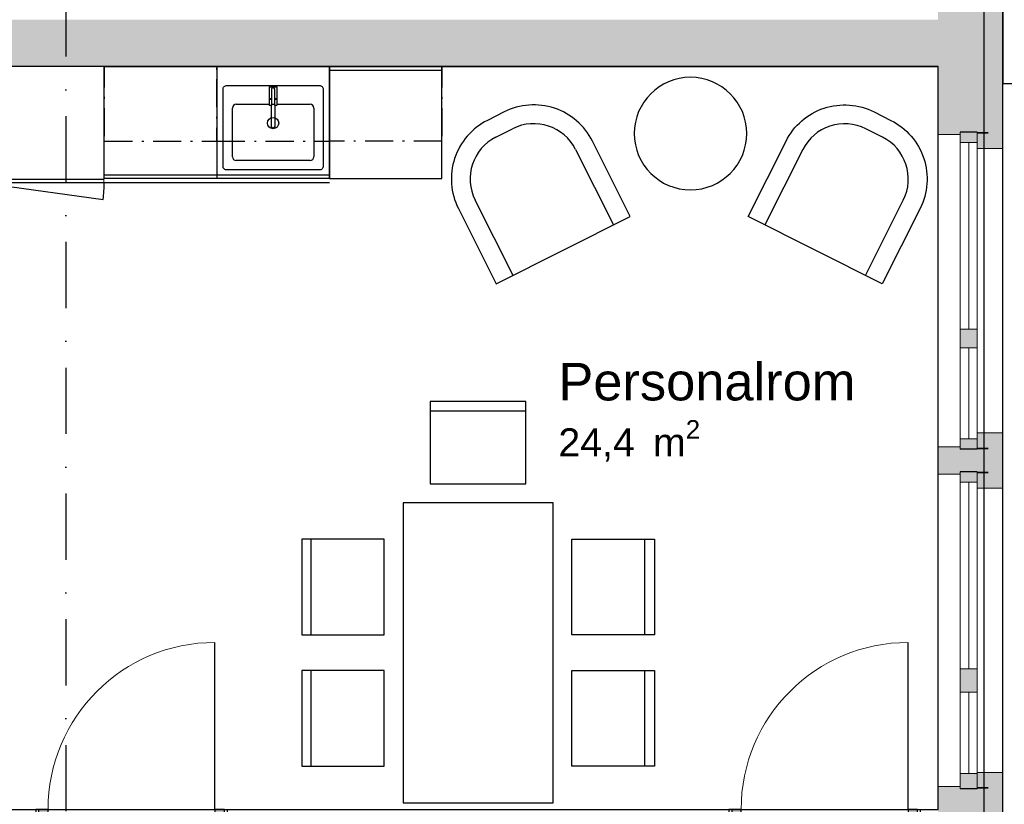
# Model space of a CAD drawing. Header units: millimetres. Extents: x 158466 to 263668, y 129175 to 189280.
# Tile 46 of 55: x 189203 to 194452, y 173186 to 177368. Entities that reach past the tile are written whole.
import ezdxf
from ezdxf.enums import TextEntityAlignment as Align

# ---------------------------------------------------------------- set-up
doc = ezdxf.new("R2010")
doc.units = ezdxf.units.MM
doc.header["$LTSCALE"] = 0.5
doc.header["$MEASUREMENT"] = 0
doc.set_wipeout_variables(frame=1)
for name, pattern in [('Over snittplan', [520, 300, -100, 20, -100]), ('PLINE', [0]), ('Prikk & stiplet', [1340.555525, 705.555534, -352.777767, 0, -282.222223]), ('Wipeout_Contour', [2000, 0, -2000])]:
    doc.linetypes.add(name, pattern=pattern)
for name, color, linetype in [('23-- Yttervegger (Skravur)(Nye konstruksjoner)', 7, 'Continuous'), ('23-- Yttervegger(Nye konstruksjoner)', 7, 'Continuous'), ('24-- Innervegger (Skravur)(Nye konstruksjoner)', 7, 'Continuous'), ('24-- Innervegger(Nye konstruksjoner)', 7, 'Continuous'), ('244- Vinduer_ dører_ foldevegger(Nye konstruksjoner)', 7, 'Continuous'), ('25-- Dekker(Nye konstruksjoner)', 7, 'Continuous'), ('252- Gulv på grunn_ bunnplate(Nye konstruksjoner)', 7, 'Continuous'), ('273- Kjøkkeninnredning (Skravur)(Nye konstruksjoner)', 7, 'Continuous'), ('273- Kjøkkeninnredning(Nye konstruksjoner)', 7, 'Continuous'), ('68-- Inventar (løst)(Nye konstruksjoner)', 7, 'Continuous'), ('852- Snittmarkør', 7, 'Continuous'), ('862- M___BTA(Nye konstruksjoner)', 7, 'Continuous'), ('862- M___BTA(Polylinje)(Nye konstruksjoner)', 7, 'Continuous'), ('862- M___BTA(Tekst)(Nye konstruksjoner)', 7, 'Continuous'), ('862- M___Nettoareal(Nye konstruksjoner)', 7, 'Continuous'), ('862- M___Nettoareal(Polylinje)(Nye konstruksjoner)', 7, 'Continuous'), ('862- M___Nettoareal(Tekst)(Nye konstruksjoner)', 7, 'Continuous')]:
    doc.layers.add(name, color=color, linetype=linetype)
for name, color, linetype, lineweight in [('234- Vinduer_ dører_ porter(Nye konstruksjoner)', 7, 'Continuous', 0), ('235- Utvendig kledning og overflate(Nye konstruksjoner)', 7, 'Continuous', 0), ('236- Innvendig kledning og overflate(Nye konstruksjoner)', 7, 'Continuous', 0)]:
    doc.layers.add(name, color=color, linetype=linetype, lineweight=lineweight)
doc.styles.add('GENERATED_STYLE_1', font='arial.ttf')

# ---------------------------------------------------------------- blocks, each defined once
blk = doc.blocks.new('BTA 1. etasje ca.__2_1', base_point=(161043, 155616.6))
at = {"layer": '862- M___BTA(Polylinje)(Nye konstruksjoner)', "linetype": 'PLINE', "flags": 128}
blk.add_lwpolyline([(176252.9, 165107.7), (184002.9, 165107.7), (184002.9, 163179.7), (182672.9, 163179.7), (182672.9, 154987.7), (198644.9, 154987.7), (198644.9, 163179.7), (196044.9, 163179.7), (196044.9, 165549.7), (194744.9, 165549.7), (194744.9, 171289.7), (194444.9, 171289.7), (194444.9, 183279.7), (186072.9, 183279.7), (186072.9, 180779.7), (184444.9, 180779.7), (184444.9, 181079.7), (176252.9, 181079.7)], close=True, dxfattribs=at)
at = {"layer": '862- M___BTA(Tekst)(Nye konstruksjoner)', "style": 'GENERATED_STYLE_1'}
for tag, height, p in [('DUMMY_861', 250, (162326.2, 155970.1)), ('ROOM_NAME', 250, (159759.8, 155913)), ('DUMMY_862', 200, (159759.8, 155577.3))]:
    blk.add_attdef(tag, text='', height=height, dxfattribs=at).set_placement(p, align=Align.TOP_LEFT)
blk = doc.blocks.new('BTA utvendig trapp_bod__5_1', base_point=(197647, 177380.6))
at = {"layer": '862- M___BTA(Polylinje)(Nye konstruksjoner)', "linetype": 'PLINE', "flags": 128}
blk.add_lwpolyline([(195744.9, 177027), (195744.9, 181587.7), (194444.9, 181587.7), (194444.9, 177027)], close=True, dxfattribs=at)
at = {"layer": '862- M___BTA(Tekst)(Nye konstruksjoner)', "style": 'GENERATED_STYLE_1'}
for tag, height, p in [('DUMMY_861', 250, (199426, 177734.1)), ('ROOM_NAME', 250, (195868, 177677)), ('DUMMY_862', 200, (195868, 177341.3))]:
    blk.add_attdef(tag, text='', height=height, dxfattribs=at).set_placement(p, align=Align.TOP_LEFT)
blk = doc.blocks.new('Personalrom_101_51_1', base_point=(190625.7, 178838.9))
at = {"layer": '862- M___Nettoareal(Polylinje)(Nye konstruksjoner)', "linetype": 'PLINE', "flags": 128}
blk.add_lwpolyline([(186918.9, 174693.7), (186918.9, 172618.7), (188818.9, 172618.7), (188818.9, 173158.7), (194098.9, 173158.7), (194098.9, 177118.7), (188993.9, 177118.7), (188993.9, 174693.7)], close=True, dxfattribs=at)
at = {"layer": '862- M___Nettoareal(Tekst)(Nye konstruksjoner)', "insert": (192074.6, 175233.7), "char_height": 150, "attachment_point": 1, "style": 'GENERATED_STYLE_1'}
blk.add_mtext('\\A1;{\\pql;\\pt0,24100;\\fArial|b0|i0|c0|p0;\\W1.000000;24,4\\fArial|b0|i0|c0|p0;\\W1.000000;\\A1{\\H.66x;\\S^  ;}\\fArial|b0|i0|c0|p0;\\W1.000000; m\\fArial|b0|i0|c0|p0;\\W1.000000;\\A1{\\H.66x;\\S2^  ;}}', dxfattribs=at)
at = {"layer": '862- M___Nettoareal(Tekst)(Nye konstruksjoner)', "style": 'GENERATED_STYLE_1'}
for tag, height, p in [('DUMMY_861', 200, (193629.5, 175584.4)), ('ROOM_NAME', 200, (192074.6, 175538.7)), ('DUMMY_862', 150, (192074.6, 175270.1))]:
    blk.add_attdef(tag, text='', height=height, dxfattribs=at).set_placement(p, align=Align.TOP_LEFT)
blk = doc.blocks.new('Dør[40]_1')
at = {"layer": '24-- Innervegger (Skravur)(Nye konstruksjoner)', "linetype": 'Continuous'}
for points in [[(192998.9, 173066.7), (193048.9, 173066.7), (193048.9, 173158.7), (192998.9, 173158.7)], [(193988.9, 173158.7), (193938.9, 173158.7), (193938.9, 173066.7), (193988.9, 173066.7)]]:
    blk.add_hatch(color=256, dxfattribs=at).paths.add_polyline_path(points)
at = {"layer": '234- Vinduer_ dører_ porter(Nye konstruksjoner)', "linetype": 'PLINE'}
blk.add_arc((193938.9, 173158.7), 890, 90, 180, dxfattribs=at)
at = {"layer": '244- Vinduer_ dører_ foldevegger(Nye konstruksjoner)', "linetype": 'PLINE'}
for p, q in [((193938.9, 173158.7), (193938.9, 174048.7)), ((192983.9, 173158.7), (194003.9, 173158.7)), ((192998.9, 173158.7), (192983.9, 173158.7)), ((192983.9, 173158.7), (192983.9, 173066.7)), ((192983.9, 173158.7), (192983.9, 173066.7)), ((192983.9, 173158.7), (192983.9, 173066.7)), ((193048.9, 173158.7), (192998.9, 173158.7)), ((192998.9, 173158.7), (192998.9, 173066.7)), ((193048.9, 173158.7), (193938.9, 173158.7)), ((193048.9, 173066.7), (193048.9, 173158.7)), ((193988.9, 173158.7), (193938.9, 173158.7)), ((193938.9, 173158.7), (193938.9, 173066.7)), ((193988.9, 173158.7), (194003.9, 173158.7)), ((193988.9, 173066.7), (193988.9, 173158.7)), ((194003.9, 173158.7), (194003.9, 173066.7)), ((194003.9, 173158.7), (194003.9, 173066.7)), ((194003.9, 173158.7), (194003.9, 173066.7)), ((192998.9, 173066.7), (192983.9, 173066.7)), ((192983.9, 173066.7), (192983.9, 172983.7)), ((192998.9, 173066.7), (193048.9, 173066.7)), ((193938.9, 173066.7), (193048.9, 173066.7)), ((193938.9, 173066.7), (193988.9, 173066.7)), ((193988.9, 173066.7), (194003.9, 173066.7)), ((194003.9, 173066.7), (194003.9, 172983.7)), ((192983.9, 172983.7), (194003.9, 172983.7))]:
    blk.add_line(p, q, dxfattribs=at)
blk = doc.blocks.new('Dør[41]_1')
at = {"layer": '24-- Innervegger (Skravur)(Nye konstruksjoner)', "linetype": 'Continuous'}
for points in [[(189303.9, 173066.7), (189353.9, 173066.7), (189353.9, 173158.7), (189303.9, 173158.7)], [(190293.9, 173158.7), (190243.9, 173158.7), (190243.9, 173066.7), (190293.9, 173066.7)]]:
    blk.add_hatch(color=256, dxfattribs=at).paths.add_polyline_path(points)
at = {"layer": '234- Vinduer_ dører_ porter(Nye konstruksjoner)', "linetype": 'PLINE'}
blk.add_arc((190243.9, 173158.7), 890, 90, 180, dxfattribs=at)
at = {"layer": '244- Vinduer_ dører_ foldevegger(Nye konstruksjoner)', "linetype": 'PLINE'}
for p, q in [((190243.9, 173158.7), (190243.9, 174048.7)), ((189288.9, 173158.7), (190308.9, 173158.7)), ((189303.9, 173158.7), (189288.9, 173158.7)), ((189288.9, 173158.7), (189288.9, 173066.7)), ((189288.9, 173158.7), (189288.9, 173066.7)), ((189288.9, 173158.7), (189288.9, 173066.7)), ((189353.9, 173158.7), (189303.9, 173158.7)), ((189303.9, 173158.7), (189303.9, 173066.7)), ((189353.9, 173158.7), (190243.9, 173158.7)), ((189353.9, 173066.7), (189353.9, 173158.7)), ((190293.9, 173158.7), (190243.9, 173158.7)), ((190243.9, 173158.7), (190243.9, 173066.7)), ((190293.9, 173158.7), (190308.9, 173158.7)), ((190293.9, 173066.7), (190293.9, 173158.7)), ((190308.9, 173158.7), (190308.9, 173066.7)), ((190308.9, 173158.7), (190308.9, 173066.7)), ((190308.9, 173158.7), (190308.9, 173066.7)), ((189303.9, 173066.7), (189288.9, 173066.7)), ((189288.9, 173066.7), (189288.9, 172983.7)), ((189303.9, 173066.7), (189353.9, 173066.7)), ((190243.9, 173066.7), (189353.9, 173066.7)), ((190243.9, 173066.7), (190293.9, 173066.7)), ((190293.9, 173066.7), (190308.9, 173066.7)), ((190308.9, 173066.7), (190308.9, 172983.7)), ((189288.9, 172983.7), (190308.9, 172983.7))]:
    blk.add_line(p, q, dxfattribs=at)
blk = doc.blocks.new('Vindu to-fags[24]_1')
at = {"layer": '23-- Yttervegger (Skravur)(Nye konstruksjoner)', "linetype": 'Continuous'}
for points in [[(194215.9, 174958.7), (194215.9, 174902.7), (194307.9, 174902.7), (194307.9, 174958.7)], [(194307.9, 173858.7), (194307.9, 173908.7), (194215.9, 173908.7), (194215.9, 173858.7)], [(194215.9, 173858.7), (194215.9, 173783.7), (194307.9, 173783.7), (194307.9, 173858.7)], [(194307.9, 173268.7), (194307.9, 173349.7), (194215.9, 173349.7), (194215.9, 173268.7)]]:
    blk.add_hatch(color=256, dxfattribs=at).paths.add_polyline_path(points)
at = {"layer": '234- Vinduer_ dører_ porter(Nye konstruksjoner)', "linetype": 'PLINE'}
for p, q in [((194215.9, 174958.7), (194215.9, 174902.7)), ((194307.9, 174902.7), (194307.9, 174958.7)), ((194098.9, 174945.7), (194098.9, 173281.7)), ((194215.9, 174902.7), (194307.9, 174902.7)), ((194215.9, 174902.7), (194215.9, 173908.7)), ((194261.9, 174902.7), (194261.9, 173908.7)), ((194307.9, 173908.7), (194307.9, 174902.7)), ((194444.9, 174871.7), (194444.9, 173355.7)), ((194307.9, 173908.7), (194215.9, 173908.7)), ((194215.9, 173908.7), (194215.9, 173858.7)), ((194307.9, 173858.7), (194307.9, 173908.7)), ((194215.9, 173858.7), (194215.9, 173783.7)), ((194307.9, 173783.7), (194307.9, 173858.7)), ((194215.9, 173783.7), (194307.9, 173783.7)), ((194215.9, 173783.7), (194215.9, 173349.7)), ((194261.9, 173783.7), (194261.9, 173349.7)), ((194307.9, 173349.7), (194307.9, 173783.7)), ((194307.9, 173349.7), (194215.9, 173349.7)), ((194215.9, 173349.7), (194215.9, 173268.7)), ((194307.9, 173268.7), (194307.9, 173349.7))]:
    blk.add_line(p, q, dxfattribs=at)
at = {"layer": '235- Utvendig kledning og overflate(Nye konstruksjoner)', "linetype": 'PLINE'}
for p, q in [((194444.9, 174958.7), (194444.9, 174871.7)), ((194307.9, 174871.7), (194444.9, 174871.7)), ((194307.9, 173355.7), (194444.9, 173355.7)), ((194444.9, 173268.7), (194444.9, 173355.7))]:
    blk.add_line(p, q, dxfattribs=at)
at = {"layer": '236- Innvendig kledning og overflate(Nye konstruksjoner)', "linetype": 'PLINE'}
for p, q in [((194098.9, 174958.7), (194098.9, 174945.7)), ((194215.9, 174945.7), (194098.9, 174945.7)), ((194098.9, 173268.7), (194098.9, 173281.7)), ((194215.9, 173281.7), (194098.9, 173281.7))]:
    blk.add_line(p, q, dxfattribs=at)
at = {"layer": '244- Vinduer_ dører_ foldevegger(Nye konstruksjoner)', "linetype": 'PLINE'}
for p, q in [((194307.9, 174958.7), (194215.9, 174958.7)), ((194307.9, 174958.7), (194215.9, 174958.7)), ((194307.9, 173268.7), (194215.9, 173268.7)), ((194307.9, 173268.7), (194215.9, 173268.7))]:
    blk.add_line(p, q, dxfattribs=at)
blk = doc.blocks.new('Vindu to-fags[26]_1')
at = {"layer": '23-- Yttervegger (Skravur)(Nye konstruksjoner)', "linetype": 'Continuous'}
for points in [[(194307.9, 176768.7), (194215.9, 176768.7), (194215.9, 176712.7), (194307.9, 176712.7)], [(194215.9, 175668.7), (194307.9, 175668.7), (194307.9, 175718.7), (194215.9, 175718.7)], [(194307.9, 175668.7), (194215.9, 175668.7), (194215.9, 175618.7), (194307.9, 175618.7)], [(194215.9, 175078.7), (194307.9, 175078.7), (194307.9, 175134.7), (194215.9, 175134.7)]]:
    blk.add_hatch(color=256, dxfattribs=at).paths.add_polyline_path(points)
at = {"layer": '234- Vinduer_ dører_ porter(Nye konstruksjoner)', "linetype": 'PLINE'}
for p, q in [((194098.9, 176755.7), (194098.9, 175091.7)), ((194215.9, 176712.7), (194215.9, 176768.7)), ((194307.9, 176768.7), (194307.9, 176712.7)), ((194307.9, 176712.7), (194215.9, 176712.7)), ((194215.9, 175718.7), (194215.9, 176712.7)), ((194261.9, 176712.7), (194261.9, 175718.7)), ((194307.9, 176712.7), (194307.9, 175718.7)), ((194444.9, 176681.7), (194444.9, 175165.7)), ((194215.9, 175668.7), (194215.9, 175718.7)), ((194215.9, 175718.7), (194307.9, 175718.7)), ((194307.9, 175718.7), (194307.9, 175668.7)), ((194215.9, 175618.7), (194215.9, 175668.7)), ((194307.9, 175668.7), (194307.9, 175618.7)), ((194307.9, 175618.7), (194215.9, 175618.7)), ((194215.9, 175134.7), (194215.9, 175618.7)), ((194261.9, 175618.7), (194261.9, 175134.7)), ((194307.9, 175618.7), (194307.9, 175134.7)), ((194215.9, 175078.7), (194215.9, 175134.7)), ((194215.9, 175134.7), (194307.9, 175134.7)), ((194307.9, 175134.7), (194307.9, 175078.7))]:
    blk.add_line(p, q, dxfattribs=at)
at = {"layer": '235- Utvendig kledning og overflate(Nye konstruksjoner)', "linetype": 'PLINE'}
for p, q in [((194444.9, 176768.7), (194444.9, 176681.7)), ((194307.9, 176681.7), (194444.9, 176681.7)), ((194307.9, 175165.7), (194444.9, 175165.7)), ((194444.9, 175078.7), (194444.9, 175165.7))]:
    blk.add_line(p, q, dxfattribs=at)
at = {"layer": '236- Innvendig kledning og overflate(Nye konstruksjoner)', "linetype": 'PLINE'}
for p, q in [((194098.9, 176768.7), (194098.9, 176755.7)), ((194215.9, 176755.7), (194098.9, 176755.7)), ((194098.9, 175078.7), (194098.9, 175091.7)), ((194215.9, 175091.7), (194098.9, 175091.7))]:
    blk.add_line(p, q, dxfattribs=at)
at = {"layer": '244- Vinduer_ dører_ foldevegger(Nye konstruksjoner)', "linetype": 'PLINE'}
for p, q in [((194307.9, 176768.7), (194215.9, 176768.7)), ((194307.9, 176768.7), (194215.9, 176768.7)), ((194307.9, 175078.7), (194215.9, 175078.7)), ((194307.9, 175078.7), (194215.9, 175078.7))]:
    blk.add_line(p, q, dxfattribs=at)
blk = doc.blocks.new('Sofastol 04[61]_1', base_point=(191743.6, 175959.4))
at = {"layer": '68-- Inventar (løst)(Nye konstruksjoner)', "linetype": 'PLINE'}
for p, q in [((191741.6, 176742), (191830.9, 176786.9)), ((192166.6, 176676), (192368.9, 176274)), ((191832.9, 176004.3), (191630.6, 176406.3))]:
    blk.add_line(p, q, dxfattribs=at)
at = {"layer": '68-- Inventar (løst)(Nye konstruksjoner)', "linetype": 'PLINE', "flags": 128}
blk.add_lwpolyline([(191743.6, 175959.4), (192458.2, 176318.9), (192256, 176720.9, 0.414214), (191786, 176876.3), (191696.7, 176831.3, 0.414214), (191541.3, 176361.4)], format="xyb", close=True, dxfattribs=at)
at = {"layer": '68-- Inventar (løst)(Nye konstruksjoner)', "linetype": 'PLINE'}
for centre, start, end in [((191943.3, 176563.6), 26.7093, 116.7093), ((191854, 176518.7), 116.7093, 206.7093)]:
    blk.add_arc(centre, 250, start, end, dxfattribs=at)
blk = doc.blocks.new('Sofastol 04[62]_1', base_point=(193800.5, 175959.4))
at = {"layer": '68-- Inventar (løst)(Nye konstruksjoner)', "linetype": 'PLINE'}
for p, q in [((193802.5, 176742), (193713.2, 176786.9)), ((193377.5, 176676), (193175.2, 176274)), ((193711.2, 176004.3), (193913.4, 176406.3))]:
    blk.add_line(p, q, dxfattribs=at)
at = {"layer": '68-- Inventar (løst)(Nye konstruksjoner)', "linetype": 'PLINE', "flags": 128}
blk.add_lwpolyline([(193800.5, 175959.4), (193085.9, 176318.9), (193288.1, 176720.9, -0.414214), (193758.1, 176876.3), (193847.4, 176831.3, -0.414214), (194002.8, 176361.4)], format="xyb", close=True, dxfattribs=at)
at = {"layer": '68-- Inventar (løst)(Nye konstruksjoner)', "linetype": 'PLINE'}
for centre, start, end in [((193600.8, 176563.6), 63.2907, 153.2907), ((193690.1, 176518.7), 333.2907, 63.2907)]:
    blk.add_arc(centre, 250, start, end, dxfattribs=at)
blk = doc.blocks.new('Underskap[100]_1', base_point=(190853.9, 177118.7))
at = {"linetype": 'Wipeout_Contour', "ltscale": 1039785.940937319}
blk.add_wipeout([(190853.9, 176498.7), (190853.9, 177118.7), (190253.9, 177118.7), (190253.9, 176498.7)], dxfattribs=at).dxf.layer = '273- Kjøkkeninnredning (Skravur)(Nye konstruksjoner)'
at = {"layer": '273- Kjøkkeninnredning(Nye konstruksjoner)', "linetype": 'PLINE'}
for p, q in [((190253.9, 176520.7), (190253.9, 177118.7)), ((190253.9, 177118.7), (190853.9, 177118.7)), ((190253.9, 177118.7), (190853.9, 177118.7)), ((190853.9, 177118.7), (190853.9, 176520.7)), ((190853.9, 176538.7), (190253.9, 176538.7)), ((190853.9, 176520.7), (190253.9, 176520.7)), ((190853.9, 176498.7), (190253.9, 176498.7))]:
    blk.add_line(p, q, dxfattribs=at)
at = {"linetype": 'Wipeout_Contour', "ltscale": 5198697.861520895}
blk.add_wipeout([(190800.8, 176566.7), (190800.8, 176566.7), (190815, 176572.6), (190820.8, 176586.7), (190820.8, 176586.7), (190820.8, 176996.7), (190820.8, 176996.7), (190815, 177010.9), (190800.8, 177016.7), (190800.8, 177016.7), (190306.9, 177016.7), (190306.9, 177016.7), (190292.8, 177010.9), (190286.9, 176996.7), (190286.9, 176996.7), (190286.9, 176586.7), (190286.9, 176586.7), (190292.8, 176572.6), (190306.9, 176566.7), (190306.9, 176566.7)], dxfattribs=at).dxf.layer = '273- Kjøkkeninnredning (Skravur)(Nye konstruksjoner)'
at = {"layer": '273- Kjøkkeninnredning(Nye konstruksjoner)', "linetype": 'PLINE'}
for p, q in [((190336.9, 176636.7), (190336.9, 176896.7)), ((190356.9, 176916.7), (190750.8, 176916.7)), ((190770.8, 176896.7), (190770.8, 176636.7)), ((190750.8, 176616.7), (190356.9, 176616.7))]:
    blk.add_line(p, q, dxfattribs=at)
at = {"layer": '273- Kjøkkeninnredning(Nye konstruksjoner)', "linetype": 'PLINE', "flags": 128}
for points in [[(190800.8, 176566.7), (190306.9, 176566.7, -0.414214), (190286.9, 176586.7), (190286.9, 176996.7, -0.414214), (190306.9, 177016.7), (190800.8, 177016.7, -0.414214), (190820.8, 176996.7), (190820.8, 176586.7, -0.414214)], [(190562.9, 176798.8, -1), (190544.9, 176798.9), (190544.9, 176996.7, -1), (190562.9, 176996.7)]]:
    blk.add_lwpolyline(points, format="xyb", close=True, dxfattribs=at)
at = {"layer": '273- Kjøkkeninnredning(Nye konstruksjoner)', "linetype": 'PLINE'}
blk.add_circle((190553.9, 176816.7), 30, dxfattribs=at)
for centre, start, end in [((190356.9, 176896.7), 90, 180), ((190750.8, 176896.7), 0, 90), ((190356.9, 176636.7), 180, 270), ((190750.8, 176636.7), 270, 0)]:
    blk.add_arc(centre, 20, start, end, dxfattribs=at)
at = {"linetype": 'Wipeout_Contour', "ltscale": 3380861.272944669}
blk.add_wipeout([(190573.8, 176945.7), (190573.8, 177010.7), (190533.9, 177010.7), (190533.9, 176945.7), (190544.9, 176945.7), (190544.9, 176996.7), (190544.9, 176996.7), (190547.5, 177003.1), (190553.9, 177005.7), (190560.2, 177003.1), (190562.9, 176996.7), (190562.9, 176996.7), (190562.9, 176945.7)], dxfattribs=at).dxf.layer = '273- Kjøkkeninnredning (Skravur)(Nye konstruksjoner)'
at = {"layer": '273- Kjøkkeninnredning(Nye konstruksjoner)', "linetype": 'PLINE', "flags": 128}
blk.add_lwpolyline([(190573.8, 176945.7), (190562.9, 176945.7), (190562.9, 176996.7, 1), (190544.9, 176996.7), (190544.9, 176945.7), (190533.9, 176945.7), (190533.9, 177010.7), (190573.8, 177010.7)], format="xyb", close=True, dxfattribs=at)
at = {"linetype": 'Wipeout_Contour', "ltscale": 1040149.914474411}
blk.add_wipeout([(190573.6, 176909.7), (190573.6, 176944.7), (190562.9, 176944.7), (190562.9, 176909.7)], dxfattribs=at).dxf.layer = '273- Kjøkkeninnredning (Skravur)(Nye konstruksjoner)'
at = {"layer": '273- Kjøkkeninnredning(Nye konstruksjoner)', "linetype": 'PLINE', "flags": 128}
blk.add_lwpolyline([(190573.6, 176909.7), (190562.9, 176909.7), (190562.9, 176944.7), (190573.6, 176944.7)], close=True, dxfattribs=at)
at = {"linetype": 'Wipeout_Contour', "ltscale": 1040065.797605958}
blk.add_wipeout([(190534.2, 176909.7), (190544.9, 176909.7), (190544.9, 176944.7), (190534.2, 176944.7)], dxfattribs=at).dxf.layer = '273- Kjøkkeninnredning (Skravur)(Nye konstruksjoner)'
at = {"layer": '273- Kjøkkeninnredning(Nye konstruksjoner)', "linetype": 'PLINE', "flags": 128}
blk.add_lwpolyline([(190534.2, 176909.7), (190534.2, 176944.7), (190544.9, 176944.7), (190544.9, 176909.7)], close=True, dxfattribs=at)
blk = doc.blocks.new('Høyskap[101]_1', base_point=(188993.9, 177118.7))
at = {"linetype": 'Wipeout_Contour', "ltscale": 1036187.53219784}
blk.add_wipeout([(188993.9, 176500.7), (189653.9, 176500.7), (189653.9, 177118.7), (188993.9, 177118.7)], dxfattribs=at).dxf.layer = '273- Kjøkkeninnredning (Skravur)(Nye konstruksjoner)'
at = {"layer": '273- Kjøkkeninnredning(Nye konstruksjoner)', "linetype": 'PLINE'}
for p, q in [((189053.9, 177118.7), (189053.9, 176518.7)), ((188993.9, 176500.7), (189647.6, 176409.9)), ((189053.9, 176518.7), (189653.9, 176518.7))]:
    blk.add_line(p, q, dxfattribs=at)
at = {"layer": '273- Kjøkkeninnredning(Nye konstruksjoner)', "linetype": 'PLINE', "flags": 128}
blk.add_lwpolyline([(188993.9, 176500.7), (189653.9, 176500.7), (189653.9, 177118.7), (188993.9, 177118.7)], close=True, dxfattribs=at)
at = {"layer": '273- Kjøkkeninnredning(Nye konstruksjoner)', "linetype": 'PLINE'}
blk.add_arc((188993.9, 176500.7), 660, 352.0996, 0, dxfattribs=at)
blk = doc.blocks.new('Underskap[102]_1', base_point=(190253.9, 177118.7))
at = {"linetype": 'Wipeout_Contour', "ltscale": 1038027.903510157}
blk.add_wipeout([(190253.9, 176498.7), (190253.9, 177118.7), (189653.9, 177118.7), (189653.9, 176498.7)], dxfattribs=at).dxf.layer = '273- Kjøkkeninnredning (Skravur)(Nye konstruksjoner)'
at = {"layer": '273- Kjøkkeninnredning(Nye konstruksjoner)', "linetype": 'PLINE'}
for p, q in [((189653.9, 176520.7), (189653.9, 177118.7)), ((189653.9, 177118.7), (190253.9, 177118.7)), ((189653.9, 177118.7), (190253.9, 177118.7)), ((190253.9, 177118.7), (190253.9, 176520.7)), ((190253.9, 176538.7), (189653.9, 176538.7)), ((190253.9, 176520.7), (189653.9, 176520.7)), ((190253.9, 176498.7), (189653.9, 176498.7))]:
    blk.add_line(p, q, dxfattribs=at)
blk = doc.blocks.new('Bord rundt 01[103]_1', base_point=(192778.9, 176760.9))
at = {"layer": '68-- Inventar (løst)(Nye konstruksjoner)', "linetype": 'PLINE', "flags": 128}
blk.add_lwpolyline([(192478.9, 176760.9, 1), (193078.9, 176760.9, 1)], format="xyb", close=True, dxfattribs=at)
blk = doc.blocks.new('Bord rektangulært 01[104]_1', base_point=(191246.4, 174793.7))
at = {"layer": '68-- Inventar (løst)(Nye konstruksjoner)', "linetype": 'PLINE', "flags": 128}
blk.add_lwpolyline([(191246.4, 174793.7), (191246.4, 173193.7), (192046.4, 173193.7), (192046.4, 174793.7)], close=True, dxfattribs=at)
blk = doc.blocks.new('Stol 10[105]_1', base_point=(190706.4, 174088.7))
at = {"layer": '68-- Inventar (løst)(Nye konstruksjoner)', "linetype": 'PLINE'}
blk.add_line((190756.4, 174088.7), (190756.4, 174598.7), dxfattribs=at)
at = {"layer": '68-- Inventar (løst)(Nye konstruksjoner)', "linetype": 'PLINE', "flags": 128}
blk.add_lwpolyline([(191146.4, 174088.7), (191146.4, 174598.7), (190706.4, 174598.7), (190706.4, 174088.7)], close=True, dxfattribs=at)
blk = doc.blocks.new('Stol 10[106]_1', base_point=(190706.4, 173388.7))
at = {"layer": '68-- Inventar (løst)(Nye konstruksjoner)', "linetype": 'PLINE'}
blk.add_line((190756.4, 173388.7), (190756.4, 173898.7), dxfattribs=at)
at = {"layer": '68-- Inventar (løst)(Nye konstruksjoner)', "linetype": 'PLINE', "flags": 128}
blk.add_lwpolyline([(191146.4, 173388.7), (191146.4, 173898.7), (190706.4, 173898.7), (190706.4, 173388.7)], close=True, dxfattribs=at)
blk = doc.blocks.new('Stol 10[107]_1', base_point=(192586.4, 174088.7))
at = {"layer": '68-- Inventar (løst)(Nye konstruksjoner)', "linetype": 'PLINE'}
blk.add_line((192536.4, 174088.7), (192536.4, 174598.7), dxfattribs=at)
at = {"layer": '68-- Inventar (løst)(Nye konstruksjoner)', "linetype": 'PLINE', "flags": 128}
blk.add_lwpolyline([(192146.4, 174088.7), (192146.4, 174598.7), (192586.4, 174598.7), (192586.4, 174088.7)], close=True, dxfattribs=at)
blk = doc.blocks.new('Stol 10[108]_1', base_point=(192586.4, 173388.7))
at = {"layer": '68-- Inventar (løst)(Nye konstruksjoner)', "linetype": 'PLINE'}
blk.add_line((192536.4, 173388.7), (192536.4, 173898.7), dxfattribs=at)
at = {"layer": '68-- Inventar (løst)(Nye konstruksjoner)', "linetype": 'PLINE', "flags": 128}
blk.add_lwpolyline([(192146.4, 173388.7), (192146.4, 173898.7), (192586.4, 173898.7), (192586.4, 173388.7)], close=True, dxfattribs=at)
blk = doc.blocks.new('Stol 10[109]_1', base_point=(191391.4, 175333.7))
at = {"layer": '68-- Inventar (løst)(Nye konstruksjoner)', "linetype": 'PLINE'}
blk.add_line((191391.4, 175283.7), (191901.4, 175283.7), dxfattribs=at)
at = {"layer": '68-- Inventar (løst)(Nye konstruksjoner)', "linetype": 'PLINE', "flags": 128}
blk.add_lwpolyline([(191391.4, 174893.7), (191901.4, 174893.7), (191901.4, 175333.7), (191391.4, 175333.7)], close=True, dxfattribs=at)
blk = doc.blocks.new('Oppvaskmaskin integrert[112]_1', base_point=(190853.9, 176520.7))
at = {"layer": '273- Kjøkkeninnredning(Nye konstruksjoner)', "linetype": 'PLINE'}
for p, q in [((190853.9, 177118.7), (191453.9, 177118.7)), ((190853.9, 176520.7), (190853.9, 177118.7)), ((191453.9, 176520.7), (191453.9, 177118.7)), ((190853.9, 177098.7), (191453.9, 177098.7)), ((190853.9, 176520.7), (191453.9, 176520.7))]:
    blk.add_line(p, q, dxfattribs=at)
blk = doc.blocks.new('Overskap[219]_1', base_point=(189653.9, 177118.7))
at = {"layer": '273- Kjøkkeninnredning(Nye konstruksjoner)', "linetype": 'Over snittplan', "flags": 128}
blk.add_lwpolyline([(189653.9, 176720.7), (190253.9, 176720.7), (190253.9, 177118.7), (189653.9, 177118.7)], close=True, dxfattribs=at)
blk = doc.blocks.new('Overskap[220]_1', base_point=(190253.9, 177118.7))
at = {"layer": '273- Kjøkkeninnredning(Nye konstruksjoner)', "linetype": 'Over snittplan', "flags": 128}
blk.add_lwpolyline([(190253.9, 176720.7), (190853.9, 176720.7), (190853.9, 177118.7), (190253.9, 177118.7)], close=True, dxfattribs=at)
blk = doc.blocks.new('Overskap[221]_1', base_point=(191453.9, 177118.7))
at = {"layer": '273- Kjøkkeninnredning(Nye konstruksjoner)', "linetype": 'Over snittplan', "flags": 128}
blk.add_lwpolyline([(191453.9, 176720.7), (190853.9, 176720.7), (190853.9, 177118.7), (191453.9, 177118.7)], close=True, dxfattribs=at)

msp = doc.modelspace()

# ---------------------------------------------------------------- hatches: boundary and pattern name
at = {"layer": '23-- Yttervegger (Skravur)(Nye konstruksjoner)', "linetype": 'Continuous'}
for points in [[(194098.9, 176768.7), (194111.9, 176768.7), (194111.9, 182033.7), (194098.9, 182033.7)], [(194159.9, 182033.7), (194111.9, 182033.7), (194111.9, 176768.7), (194159.9, 176768.7)], [(194215.9, 182033.7), (194159.9, 182033.7), (194159.9, 176768.7), (194215.9, 176768.7), (194307.9, 176768.7), (194357.9, 176768.7), (194357.9, 182033.7), (194307.9, 182033.7)], [(194366.9, 182033.7), (194357.9, 182033.7), (194357.9, 176768.7), (194366.9, 176768.7)], [(194366.9, 182033.7), (194366.9, 176768.7), (194389.9, 176768.7), (194389.9, 182033.7)], [(194425.9, 182033.7), (194389.9, 182033.7), (194389.9, 176768.7), (194425.9, 176768.7)], [(194425.9, 176768.7), (194444.9, 176768.7), (194444.9, 182033.7), (194425.9, 182033.7)], [(194098.9, 176768.7), (194098.9, 176755.7), (194215.9, 176755.7), (194215.9, 176768.7), (194111.9, 176768.7)], [(194366.9, 176759.7), (194366.9, 176768.7), (194357.9, 176768.7), (194307.9, 176768.7), (194307.9, 176759.7)], [(194389.9, 176736.7), (194389.9, 176768.7), (194366.9, 176768.7), (194366.9, 176759.7), (194307.9, 176759.7), (194307.9, 176736.7)], [(194425.9, 176700.7), (194425.9, 176768.7), (194389.9, 176768.7), (194389.9, 176736.7), (194307.9, 176736.7), (194307.9, 176700.7)], [(194444.9, 176681.7), (194444.9, 176768.7), (194425.9, 176768.7), (194425.9, 176700.7), (194307.9, 176700.7), (194307.9, 176681.7)], [(194444.9, 175078.7), (194444.9, 175165.7), (194307.9, 175165.7), (194307.9, 175146.7), (194425.9, 175146.7), (194425.9, 175078.7)], [(194425.9, 175078.7), (194425.9, 175146.7), (194307.9, 175146.7), (194307.9, 175110.7), (194389.9, 175110.7), (194389.9, 175078.7)], [(194389.9, 175078.7), (194389.9, 175110.7), (194307.9, 175110.7), (194307.9, 175087.7), (194366.9, 175087.7), (194366.9, 175078.7)], [(194098.9, 175091.7), (194098.9, 175078.7), (194111.9, 175078.7), (194215.9, 175078.7), (194215.9, 175091.7)], [(194098.9, 174958.7), (194111.9, 174958.7), (194111.9, 175078.7), (194098.9, 175078.7)], [(194111.9, 174958.7), (194159.9, 174958.7), (194159.9, 175078.7), (194111.9, 175078.7)], [(194215.9, 175078.7), (194159.9, 175078.7), (194159.9, 174958.7), (194215.9, 174958.7), (194307.9, 174958.7), (194357.9, 174958.7), (194357.9, 175078.7), (194307.9, 175078.7)], [(194366.9, 175078.7), (194366.9, 175087.7), (194307.9, 175087.7), (194307.9, 175078.7), (194357.9, 175078.7)], [(194357.9, 175078.7), (194357.9, 174958.7), (194366.9, 174958.7), (194366.9, 175078.7)], [(194366.9, 174958.7), (194389.9, 174958.7), (194389.9, 175078.7), (194366.9, 175078.7)], [(194425.9, 175078.7), (194389.9, 175078.7), (194389.9, 174958.7), (194425.9, 174958.7)], [(194425.9, 174958.7), (194444.9, 174958.7), (194444.9, 175078.7), (194425.9, 175078.7)], [(194098.9, 174958.7), (194098.9, 174945.7), (194215.9, 174945.7), (194215.9, 174958.7), (194111.9, 174958.7)], [(194366.9, 174949.7), (194366.9, 174958.7), (194357.9, 174958.7), (194307.9, 174958.7), (194307.9, 174949.7)], [(194389.9, 174926.7), (194389.9, 174958.7), (194366.9, 174958.7), (194366.9, 174949.7), (194307.9, 174949.7), (194307.9, 174926.7)], [(194425.9, 174890.7), (194425.9, 174958.7), (194389.9, 174958.7), (194389.9, 174926.7), (194307.9, 174926.7), (194307.9, 174890.7)], [(194444.9, 174871.7), (194444.9, 174958.7), (194425.9, 174958.7), (194425.9, 174890.7), (194307.9, 174890.7), (194307.9, 174871.7)], [(194444.9, 173268.7), (194444.9, 173355.7), (194307.9, 173355.7), (194307.9, 173336.7), (194425.9, 173336.7), (194425.9, 173268.7)], [(194425.9, 173268.7), (194425.9, 173336.7), (194307.9, 173336.7), (194307.9, 173300.7), (194389.9, 173300.7), (194389.9, 173268.7)], [(194098.9, 173281.7), (194098.9, 173268.7), (194111.9, 173268.7), (194215.9, 173268.7), (194215.9, 173281.7)], [(194389.9, 173268.7), (194389.9, 173300.7), (194307.9, 173300.7), (194307.9, 173277.7), (194366.9, 173277.7), (194366.9, 173268.7)], [(194366.9, 173268.7), (194366.9, 173277.7), (194307.9, 173277.7), (194307.9, 173268.7), (194357.9, 173268.7)], [(194111.9, 173268.7), (194098.9, 173268.7), (194098.9, 172873.7), (194111.9, 172873.7)], [(194111.9, 173268.7), (194111.9, 172873.7), (194159.9, 172873.7), (194159.9, 173268.7)], [(194215.9, 173268.7), (194159.9, 173268.7), (194159.9, 172873.7), (194215.9, 172873.7), (194307.9, 172873.7), (194357.9, 172873.7), (194357.9, 173268.7), (194307.9, 173268.7)], [(194366.9, 173268.7), (194357.9, 173268.7), (194357.9, 172873.7), (194366.9, 172873.7)], [(194389.9, 173268.7), (194366.9, 173268.7), (194366.9, 172873.7), (194389.9, 172873.7)], [(194389.9, 173268.7), (194389.9, 172873.7), (194425.9, 172873.7), (194425.9, 173268.7)], [(194425.9, 173268.7), (194425.9, 172873.7), (194444.9, 172873.7), (194444.9, 173268.7)]]:
    msp.add_hatch(color=256, dxfattribs=at).paths.add_polyline_path(points)
at = {"layer": '24-- Innervegger (Skravur)(Nye konstruksjoner)', "linetype": 'Continuous'}
msp.add_hatch(color=256, dxfattribs=at).paths.add_polyline_path([(186418.9, 177118.7), (194098.9, 177118.7), (194098.9, 177368.7), (186418.9, 177368.7)])

# ---------------------------------------------------------------- linework, layer by layer
at = {"layer": '23-- Yttervegger(Nye konstruksjoner)', "linetype": 'PLINE'}
for p, q in [((194307.9, 176768.7), (194215.9, 176768.7)), ((194307.9, 175078.7), (194215.9, 175078.7)), ((194307.9, 174958.7), (194215.9, 174958.7)), ((194307.9, 173268.7), (194215.9, 173268.7))]:
    msp.add_line(p, q, dxfattribs=at)
at = {"layer": '235- Utvendig kledning og overflate(Nye konstruksjoner)', "linetype": 'PLINE'}
for p, q in [((194444.9, 176768.7), (194444.9, 176681.7)), ((194307.9, 176681.7), (194444.9, 176681.7)), ((194307.9, 175165.7), (194444.9, 175165.7)), ((194444.9, 175078.7), (194444.9, 175165.7)), ((194444.9, 174958.7), (194444.9, 174871.7)), ((194307.9, 174871.7), (194444.9, 174871.7)), ((194307.9, 173355.7), (194444.9, 173355.7)), ((194444.9, 173268.7), (194444.9, 173355.7))]:
    msp.add_line(p, q, dxfattribs=at)
at = {"layer": '235- Utvendig kledning og overflate(Nye konstruksjoner)', "linetype": 'PLINE', "flags": 128}
for points in [[(194444.9, 176768.7), (194444.9, 182033.7)], [(194444.9, 174958.7), (194444.9, 175078.7)], [(194444.9, 172873.7), (194444.9, 173268.7)]]:
    msp.add_lwpolyline(points, dxfattribs=at)
at = {"layer": '236- Innvendig kledning og overflate(Nye konstruksjoner)', "linetype": 'PLINE'}
for p, q in [((194098.9, 176768.7), (194098.9, 176755.7)), ((194215.9, 176755.7), (194098.9, 176755.7)), ((194215.9, 175091.7), (194098.9, 175091.7)), ((194098.9, 175078.7), (194098.9, 175091.7)), ((194098.9, 174958.7), (194098.9, 174945.7)), ((194215.9, 174945.7), (194098.9, 174945.7)), ((194215.9, 173281.7), (194098.9, 173281.7)), ((194098.9, 173268.7), (194098.9, 173281.7))]:
    msp.add_line(p, q, dxfattribs=at)
at = {"layer": '236- Innvendig kledning og overflate(Nye konstruksjoner)', "linetype": 'PLINE', "flags": 128}
for points in [[(194098.9, 177118.7), (194098.9, 176768.7)], [(194098.9, 175078.7), (194098.9, 174958.7)], [(194098.9, 173268.7), (194098.9, 173158.7)]]:
    msp.add_lwpolyline(points, dxfattribs=at)
at = {"layer": '24-- Innervegger(Nye konstruksjoner)', "linetype": 'PLINE', "flags": 128}
msp.add_lwpolyline([(188993.9, 177118.7), (194098.9, 177118.7)], dxfattribs=at)
at = {"layer": '25-- Dekker(Nye konstruksjoner)', "linetype": 'PLINE', "flags": 128}
msp.add_lwpolyline([(195744.9, 181587.7), (194444.9, 181587.7), (194444.9, 177027), (195744.9, 177027)], close=True, dxfattribs=at)
at = {"layer": '252- Gulv på grunn_ bunnplate(Nye konstruksjoner)', "linetype": 'PLINE', "flags": 128}
msp.add_lwpolyline([(194786.9, 171264.7), (194344.9, 171264.7), (194344.9, 183179.7), (186172.9, 183179.7), (186172.9, 180679.7), (184344.9, 180679.7), (184344.9, 180979.7), (176352.9, 180979.7), (176352.9, 165207.7), (184102.9, 165207.7), (184102.9, 163079.7), (182772.9, 163079.7), (182772.9, 155087.7), (198544.9, 155087.7), (198544.9, 163079.7), (195944.9, 163079.7), (195944.9, 165449.7), (194786.9, 165449.7)], close=True, dxfattribs=at)
msp.add_lwpolyline([(194786.9, 171264.7), (194344.9, 171264.7), (194344.9, 183179.7), (186172.9, 183179.7), (186172.9, 180679.7), (184344.9, 180679.7), (184344.9, 180979.7), (176352.9, 180979.7), (176352.9, 165207.7), (184102.9, 165207.7), (184102.9, 163079.7), (182772.9, 163079.7), (182772.9, 155087.7), (198544.9, 155087.7), (198544.9, 163079.7), (195944.9, 163079.7), (195944.9, 165449.7), (194786.9, 165449.7)], close=True, dxfattribs=at)

# ---------------------------------------------------------------- block references
at = {"layer": '244- Vinduer_ dører_ foldevegger(Nye konstruksjoner)', "linetype": 'PLINE'}
for name in ['Vindu to-fags[26]_1', 'Vindu to-fags[24]_1', 'Dør[41]_1', 'Dør[40]_1']:
    msp.add_blockref(name, (0, 0), dxfattribs=at)
at = {"layer": '68-- Inventar (løst)(Nye konstruksjoner)', "linetype": 'PLINE'}
for name, p in [('Bord rundt 01[103]_1', (192778.9, 176760.9)), ('Sofastol 04[61]_1', (191743.6, 175959.4)), ('Sofastol 04[62]_1', (193800.5, 175959.4)), ('Stol 10[109]_1', (191391.4, 175333.7)), ('Bord rektangulært 01[104]_1', (191246.4, 174793.7)), ('Stol 10[105]_1', (190706.4, 174088.7)), ('Stol 10[107]_1', (192586.4, 174088.7)), ('Stol 10[106]_1', (190706.4, 173388.7)), ('Stol 10[108]_1', (192586.4, 173388.7))]:
    msp.add_blockref(name, p, dxfattribs=at)
at = {"layer": '862- M___BTA(Nye konstruksjoner)', "linetype": 'Continuous'}
for name, p in [('BTA 1. etasje ca.__2_1', (161043, 155616.6)), ('BTA utvendig trapp_bod__5_1', (197647, 177380.6))]:
    msp.add_blockref(name, p, dxfattribs=at)
at = {"layer": '862- M___Nettoareal(Nye konstruksjoner)', "linetype": 'Continuous'}
ref = msp.add_blockref('Personalrom_101_51_1', (190625.7, 178838.9), dxfattribs=at)
ref.add_attrib('ROOM_NAME', 'Personalrom', dxfattribs={"layer": '862- M___Nettoareal(Tekst)(Nye konstruksjoner)', "color": 7, "height": 200, "style": 'GENERATED_STYLE_1'}).set_placement((192074.6, 175538.7), align=Align.TOP_LEFT)

# ---------------------------------------------------------------- next in the draw order: block references
at = {"layer": '273- Kjøkkeninnredning(Nye konstruksjoner)', "linetype": 'PLINE'}
for name, p in [('Høyskap[101]_1', (188993.9, 177118.7)), ('Underskap[100]_1', (190853.9, 177118.7))]:
    msp.add_blockref(name, p, dxfattribs=at)

# ---------------------------------------------------------------- next in the draw order: linework, layer by layer
at = {"layer": '852- Snittmarkør', "linetype": 'Prikk & stiplet'}
msp.add_line((189448.9, 187579.6), (189448.9, 151137.7), dxfattribs=at)

# ---------------------------------------------------------------- next in the draw order: block references
at = {"layer": '273- Kjøkkeninnredning(Nye konstruksjoner)', "linetype": 'PLINE'}
for name, p in [('Underskap[102]_1', (190253.9, 177118.7)), ('Oppvaskmaskin integrert[112]_1', (190853.9, 176520.7))]:
    msp.add_blockref(name, p, dxfattribs=at)
at = {"layer": '273- Kjøkkeninnredning(Nye konstruksjoner)', "linetype": 'Over snittplan'}
msp.add_blockref('Overskap[221]_1', (191453.9, 177118.7), dxfattribs=at)

# ---------------------------------------------------------------- next in the draw order: block references
for name, p in [('Overskap[219]_1', (189653.9, 177118.7)), ('Overskap[220]_1', (190253.9, 177118.7))]:
    msp.add_blockref(name, p, dxfattribs=at)

doc.saveas('drawing.dxf')
